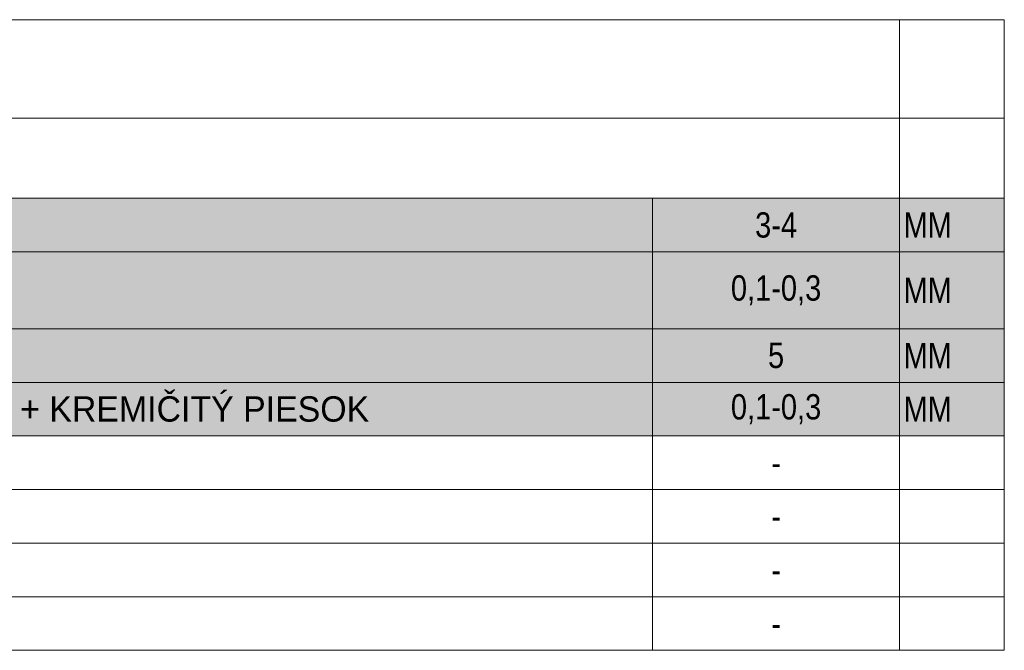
# Model space of a CAD drawing. Header units: millimetres. Extents: x -65956 to 5894746, y -14679 to 163521.
# Tile 34 of 89: x -40239 to -36350, y 25355 to 27846. Entities that reach past the tile are written whole.
import ezdxf

# ---------------------------------------------------------------- set-up
doc = ezdxf.new("R2010")
doc.units = ezdxf.units.MM
doc.layers.get('0').update_dxf_attribs({"lineweight": 5})
doc.layers.get('Defpoints').update_dxf_attribs({"color": 2, "lineweight": 30})
doc.layers.add('M legenda', color=52, linetype='Continuous', lineweight=5)
doc.layers.add('RE-nove', color=10, linetype='Continuous', lineweight=0)
doc.styles.add('arial narrow', font='ARIALN.TTF', dxfattribs={"height": 125})
doc.styles.add('century_0', font='GOTHIC.TTF')

# ---------------------------------------------------------------- blocks, each defined once
blk = doc.blocks.new('*T963')
at = {"layer": 'Defpoints', "color": 8, "linetype": 'ByBlock', "lineweight": 0, "transparency": 16777216}
for p, q in [((6919, 0), (6919, -2491.3)), ((0, -389.1), (0, -2491.3)), ((390.7, -389.1), (390.7, -2491.3)), ((7332.5, -389.1), (7332.5, -2491.3)), ((0, -705.6), (5943.3, -705.6)), ((5943.3, -705.6), (5943.3, -2491.3)), ((6919, -705.6), (7332.5, -705.6)), ((0, -917.4), (7332.5, -917.4)), ((0, -1221.1), (7332.5, -1221.1)), ((0, -1432.8), (7332.5, -1432.8)), ((0, -1644.5), (7332.5, -1644.5)), ((0, -1856.2), (7332.5, -1856.2)), ((0, -2067.9), (7332.5, -2067.9)), ((0, -2279.6), (7332.5, -2279.6)), ((0, -2491.3), (7332.5, -2491.3))]:
    blk.add_line(p, q, dxfattribs=at)
at = {"layer": 'M legenda', "color": 0, "linetype": 'ByBlock', "lineweight": -2, "transparency": 16777216}
for p, q in [((0, 0), (7332.5, 0)), ((0, 0), (0, -389.1)), ((390.7, 0), (390.7, -389.1)), ((7332.5, 0), (7332.5, -389.1)), ((0, -389.1), (7332.5, -389.1)), ((5943.3, -705.6), (6919, -705.6))]:
    blk.add_line(p, q, dxfattribs=at)
at = {"layer": 'M legenda', "transparency": 16777216}
for s, insert, char_height, width, attachment_point, style in [('\\A1;{\\fArial|b0|i0|c238|p34;   I.NP - INTERIÉR}', (406.1, -194.5), 140, 6497.476, 4, 'century_0'), ('{\\fArial Narrow|b1|i0|c238|p34;P2}', (195.3, -194.5), 140, 348.476, 5, 'century_0'), ('\\A1;POLYURETÁNOVÝ NÁTER', (414.5, -811.5), 100, 5504.984, 4, 'century_0'), ('\\A1;3-4', (6431.2, -811.5), 100, 935.698, 5, 'arial narrow'), ('\\A1;MM', (6934.5, -811.5), 100, 382.566, 4, 'arial narrow'), ('\\A1;PENETRÁCIA POD PU NÁTER', (414.5, -1069.2), 100, 5504.984, 4, 'century_0'), ('\\A1;0,1-0,3', (6431.2, -1069.2), 100, 935.698, 5, 'arial narrow'), ('\\A1;MM', (6934.5, -1069.2), 100, 382.566, 4, 'arial narrow'), ('\\A1;SAMONIVELIZAČNÁ STIERKA ', (414.5, -1326.9), 100, 5504.984, 4, 'century_0'), ('\\A1;5', (6431.2, -1326.9), 100, 935.698, 5, 'arial narrow'), ('\\A1;MM', (6934.5, -1326.9), 100, 382.566, 4, 'arial narrow'), ('\\A1;PENETRÁCIA POD SAMONIVELAČNÚ STIERKU + KREMIČITÝ PIESOK', (414.5, -1538.6), 100, 5504.984, 4, 'century_0'), ('\\A1;0,1-0,3', (6431.2, -1538.6), 100, 935.698, 5, 'arial narrow'), ('\\A1;MM', (6934.5, -1538.6), 100, 382.566, 4, 'arial narrow'), ('\\A1;BETÓNOVÁ MAZANINA', (414.5, -1750.3), 100, 5504.984, 4, 'century_0'), ('\\A1;-', (6431.2, -1750.3), 100, 935.698, 5, 'arial narrow'), ('\\A1;LEPENKA', (414.5, -1962), 100, 5504.984, 4, 'century_0'), ('\\A1;-', (6431.2, -1962), 100, 935.698, 5, 'arial narrow'), ('\\A1;MINERÁLNA VLNA', (414.5, -2173.7), 100, 5504.984, 4, 'century_0'), ('-', (6431.2, -2173.7), 100, 935.698, 5, 'arial narrow'), ('\\A1;NOSNÁ KONŠTRUKCIA', (414.5, -2385.4), 100, 5504.984, 4, 'century_0'), ('\\A1;-', (6431.2, -2385.4), 100, 935.698, 5, 'arial narrow')]:
    blk.add_mtext(s, dxfattribs=dict(at, insert=insert, char_height=char_height, width=width, attachment_point=attachment_point, style=style))

msp = doc.modelspace()

# ---------------------------------------------------------------- hatches: boundary and pattern name
at = {"layer": 'RE-nove'}
h = msp.add_hatch(dxfattribs=at)
h.set_pattern_fill('OMITKA', color=256, scale=30, angle=-180)
h.set_pattern_definition([(225, (-264323.48, 157419.835), (21.2132034, -21.2132034), [0, -30])])
h.paths.add_polyline_path([(-36350.47, 27140.7), (-43292.26, 27140.7), (-43292.26, 26201.88), (-36350.47, 26201.88)])

# ---------------------------------------------------------------- block references
msp.add_blockref('*T963', (-43682.94, 27846.35))

doc.saveas('drawing.dxf')
